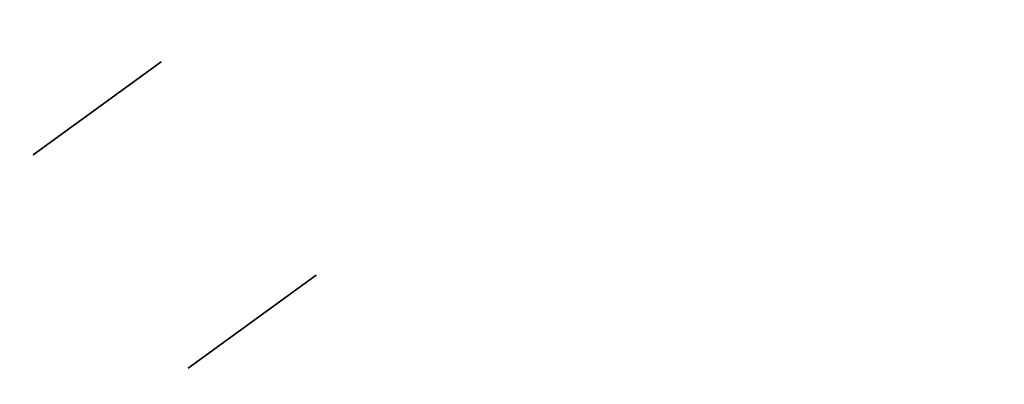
# Model space of a CAD drawing. Header units: millimetres. Extents: x 390 to 1070, y -130 to 550.
# Tile 22 of 57: x 607 to 681, y 351 to 379. Entities that reach past the tile are written whole.
import ezdxf

# ---------------------------------------------------------------- set-up
doc = ezdxf.new("R2010")
doc.units = ezdxf.units.MM

msp = doc.modelspace()

# ---------------------------------------------------------------- linework, layer by layer
at = {"extrusion": (2.27273e-05, -3.59965e-06, 1)}
for points in [[(950.006, 209.999), (949.875, 217.583), (949.483, 225.159), (948.83, 232.716), (947.917, 240.246), (946.745, 247.74), (945.315, 255.19), (943.629, 262.586), (941.689, 269.919), (939.497, 277.181), (937.057, 284.363), (934.37, 291.456), (931.441, 298.453), (928.271, 305.345), (924.867, 312.123), (921.23, 318.78), (917.366, 325.308), (913.28, 331.698), (908.975, 337.944), (904.458, 344.038), (899.734, 349.972), (894.807, 355.74), (889.685, 361.335), (884.373, 366.75), (878.877, 371.978), (873.205, 377.014), (867.362, 381.852), (861.356, 386.485), (855.194, 390.908), (848.883, 395.116), (842.43, 399.104), (835.844, 402.868), (829.132, 406.402), (822.303, 409.702), (815.363, 412.765), (808.322, 415.587), (801.188, 418.165), (793.97, 420.495), (786.675, 422.575), (779.313, 424.403), (771.892, 425.975), (764.422, 427.29), (756.91, 428.348), (749.367, 429.145), (741.801, 429.683), (734.22, 429.959), (726.635, 429.973), (719.053, 429.726), (711.485, 429.218), (703.939, 428.449), (696.423, 427.421), (688.948, 426.134), (681.521, 424.59), (674.152, 422.791), (666.85, 420.739), (659.622, 418.436), (652.478, 415.886), (645.427, 413.091), (638.475, 410.054), (631.633, 406.78), (624.908, 403.272), (618.307, 399.534), (611.84, 395.57), (605.513, 391.386), (599.333, 386.987), (593.31, 382.377), (587.448, 377.562), (581.756, 372.548), (576.241, 367.34), (570.908, 361.946), (565.764, 356.371), (560.816, 350.622), (556.069, 344.705), (551.528, 338.629), (547.2, 332.4), (543.089, 326.025), (539.2, 319.512), (535.538, 312.869), (532.107, 306.104), (528.912, 299.224), (525.956, 292.239), (523.242, 285.155), (520.774, 277.983)], [(949.998, 210), (949.867, 217.585), (949.475, 225.16), (948.822, 232.717), (947.909, 240.247), (946.737, 247.742), (945.307, 255.191), (943.621, 262.587), (941.681, 269.92), (939.49, 277.182), (937.049, 284.364), (934.362, 291.458), (931.433, 298.455), (928.264, 305.346), (924.859, 312.125), (921.222, 318.781), (917.358, 325.309), (913.272, 331.7), (908.968, 337.945), (904.45, 344.039), (899.726, 349.974), (894.799, 355.742), (889.677, 361.336), (884.365, 366.751), (878.87, 371.98), (873.197, 377.016), (867.354, 381.853), (861.348, 386.486), (855.186, 390.909), (848.875, 395.117), (842.422, 399.106), (835.836, 402.869), (829.124, 406.403), (822.295, 409.703), (815.355, 412.767), (808.314, 415.589), (801.18, 418.166), (793.962, 420.497), (786.667, 422.577), (779.305, 424.404), (771.884, 425.976), (764.414, 427.292), (756.902, 428.349), (749.359, 429.147), (741.793, 429.684), (734.212, 429.96), (726.627, 429.974), (719.045, 429.727), (711.477, 429.219), (703.931, 428.45), (696.415, 427.422), (688.94, 426.135), (681.513, 424.591), (674.144, 422.792), (666.842, 420.74), (659.614, 418.438), (652.47, 415.887), (645.419, 413.092), (638.468, 410.056), (631.625, 406.781), (624.9, 403.273), (618.299, 399.535), (611.832, 395.572), (605.505, 391.388), (599.325, 386.988), (593.302, 382.378), (587.44, 377.563), (581.749, 372.549), (576.233, 367.341), (570.9, 361.947), (565.756, 356.372), (560.808, 350.623), (556.061, 344.707), (551.52, 338.63), (547.192, 332.401), (543.081, 326.026), (539.192, 319.513), (535.53, 312.87), (532.1, 306.105), (528.904, 299.226), (525.948, 292.24), (523.234, 285.157), (520.766, 277.984)]]:
    msp.add_lwpolyline(points, dxfattribs=at)
at = {"extrusion": (-2.27273e-05, 3.59965e-06, 1)}
for points in [[(520.762, 277.985), (523.23, 285.157), (525.944, 292.241), (528.9, 299.226), (532.096, 306.106), (535.526, 312.871), (539.188, 319.514), (543.077, 326.027), (547.188, 332.402), (551.516, 338.631), (556.057, 344.707), (560.804, 350.623), (565.752, 356.373), (570.896, 361.948), (576.229, 367.342), (581.745, 372.549), (587.436, 377.564), (593.298, 382.379), (599.321, 386.989), (605.501, 391.388), (611.828, 395.572), (618.295, 399.536), (624.896, 403.274), (631.621, 406.782), (638.464, 410.056), (645.415, 413.093), (652.466, 415.888), (659.61, 418.438), (666.838, 420.741), (674.14, 422.793), (681.509, 424.592), (688.936, 426.136), (696.411, 427.423), (703.927, 428.451), (711.473, 429.22), (719.041, 429.728), (726.623, 429.975), (734.208, 429.961), (741.789, 429.685), (749.355, 429.147), (756.898, 428.35), (764.41, 427.292), (771.88, 425.977), (779.301, 424.404), (786.663, 422.577), (793.958, 420.497), (801.176, 418.167), (808.31, 415.589), (815.351, 412.767), (822.291, 409.704), (829.12, 406.404), (835.832, 402.87), (842.418, 399.106), (848.871, 395.118), (855.182, 390.91), (861.344, 386.487), (867.35, 381.854), (873.193, 377.016), (878.866, 371.98), (884.361, 366.752), (889.673, 361.337), (894.795, 355.742), (899.722, 349.974), (904.446, 344.04), (908.964, 337.946), (913.268, 331.7), (917.354, 325.31), (921.218, 318.782), (924.855, 312.125), (928.26, 305.347), (931.429, 298.455), (934.358, 291.458), (937.045, 284.365), (939.486, 277.183), (941.677, 269.921), (943.617, 262.587), (945.303, 255.192), (946.733, 247.742), (947.905, 240.248), (948.818, 232.718), (949.471, 225.16), (949.863, 217.585), (949.994, 210.001)], [(520.77, 277.983), (523.238, 285.156), (525.952, 292.239), (528.908, 299.225), (532.103, 306.104), (535.534, 312.87), (539.196, 319.513), (543.085, 326.025), (547.196, 332.4), (551.524, 338.63), (556.065, 344.706), (560.812, 350.622), (565.76, 356.371), (570.904, 361.946), (576.237, 367.341), (581.752, 372.548), (587.444, 377.562), (593.306, 382.377), (599.329, 386.987), (605.509, 391.387), (611.836, 395.571), (618.303, 399.534), (624.904, 403.272), (631.629, 406.781), (638.471, 410.055), (645.423, 413.092), (652.474, 415.887), (659.618, 418.437), (666.846, 420.739), (674.148, 422.791), (681.517, 424.59), (688.944, 426.134), (696.419, 427.421), (703.935, 428.45), (711.481, 429.219), (719.049, 429.727), (726.631, 429.974), (734.216, 429.959), (741.797, 429.683), (749.363, 429.146), (756.906, 428.348), (764.418, 427.291), (771.888, 425.975), (779.309, 424.403), (786.671, 422.576), (793.966, 420.496), (801.184, 418.166), (808.318, 415.588), (815.359, 412.766), (822.299, 409.703), (829.128, 406.402), (835.84, 402.868), (842.426, 399.105), (848.879, 395.117), (855.19, 390.909), (861.352, 386.485), (867.358, 381.852), (873.201, 377.015), (878.873, 371.979), (884.369, 366.751), (889.681, 361.336), (894.803, 355.741), (899.73, 349.973), (904.454, 344.039), (908.971, 337.945), (913.276, 331.699), (917.362, 325.308), (921.226, 318.781), (924.863, 312.124), (928.267, 305.346), (931.437, 298.454), (934.366, 291.457), (937.053, 284.363), (939.493, 277.181), (941.685, 269.919), (943.625, 262.586), (945.311, 255.19), (946.741, 247.741), (947.913, 240.247), (948.826, 232.716), (949.479, 225.159), (949.871, 217.584), (950.002, 210)]]:
    msp.add_lwpolyline(points, dxfattribs=at)
at = {"extrusion": (0.809017, 0.587785, 3.73564e-15)}
msp.add_lwpolyline([(-59.19, -328.005), (-57.824, -327.982), (-56.46, -327.912), (-55.099, -327.795), (-53.743, -327.632), (-52.393, -327.423), (-51.051, -327.168), (-49.719, -326.868), (-48.398, -326.522), (-47.089, -326.131), (-45.794, -325.695), (-44.515, -325.216), (-43.254, -324.693), (-42.01, -324.128), (-40.787, -323.52), (-39.585, -322.871), (-38.406, -322.182), (-37.252, -321.452), (-36.122, -320.684), (-35.02, -319.877), (-33.946, -319.033), (-32.902, -318.154), (-31.888, -317.238), (-30.905, -316.289), (-29.956, -315.307), (-29.041, -314.293), (-28.161, -313.249), (-27.317, -312.174), (-26.511, -311.072), (-25.742, -309.943), (-25.013, -308.788), (-24.323, -307.609), (-23.674, -306.408), (-23.067, -305.184), (-22.501, -303.941), (-21.979, -302.679), (-21.499, -301.4), (-21.064, -300.106), (-20.673, -298.797), (-20.327, -297.476), (-20.026, -296.143), (-19.771, -294.801), (-19.562, -293.452), (-19.399, -292.096), (-19.283, -290.735), (-19.213, -289.371), (-19.19, -288.005)], dxfattribs=at)
at = {"extrusion": (0.809017, 0.587785, -2.09926e-14)}
msp.add_lwpolyline([(-19.19, 111.995), (-19.213, 113.361), (-19.283, 114.725), (-19.399, 116.086), (-19.562, 117.442), (-19.771, 118.791), (-20.026, 120.133), (-20.327, 121.466), (-20.673, 122.787), (-21.064, 124.096), (-21.499, 125.39), (-21.979, 126.669), (-22.501, 127.931), (-23.067, 129.174), (-23.674, 130.398), (-24.323, 131.599), (-25.013, 132.778), (-25.742, 133.933), (-26.511, 135.062), (-27.317, 136.164), (-28.161, 137.239), (-29.041, 138.283), (-29.956, 139.297), (-30.905, 140.279), (-31.888, 141.228), (-32.902, 142.144), (-33.946, 143.023), (-35.02, 143.867), (-36.122, 144.674), (-37.252, 145.442), (-38.406, 146.172), (-39.585, 146.861), (-40.787, 147.51), (-42.01, 148.118), (-43.254, 148.683), (-44.515, 149.206), (-45.794, 149.685), (-47.089, 150.121), (-48.398, 150.512), (-49.719, 150.858), (-51.051, 151.158), (-52.393, 151.413), (-53.743, 151.622), (-55.099, 151.785), (-56.46, 151.902), (-57.824, 151.972), (-59.19, 151.995)], dxfattribs=at)
at = {"extrusion": (0.809017, 0.587785, -9.94974e-16)}
msp.add_lwpolyline([(-59.19, -328.005), (-57.824, -327.982), (-56.46, -327.912), (-55.099, -327.795), (-53.743, -327.632), (-52.393, -327.423), (-51.051, -327.168), (-49.719, -326.868), (-48.398, -326.522), (-47.089, -326.131), (-45.794, -325.695), (-44.515, -325.216), (-43.254, -324.693), (-42.01, -324.128), (-40.787, -323.52), (-39.585, -322.871), (-38.406, -322.182), (-37.252, -321.452), (-36.122, -320.684), (-35.02, -319.877), (-33.946, -319.033), (-32.902, -318.154), (-31.888, -317.238), (-30.905, -316.289), (-29.956, -315.307), (-29.041, -314.293), (-28.161, -313.249), (-27.317, -312.174), (-26.511, -311.072), (-25.742, -309.943), (-25.013, -308.788), (-24.323, -307.609), (-23.674, -306.408), (-23.067, -305.184), (-22.501, -303.941), (-21.979, -302.679), (-21.499, -301.4), (-21.064, -300.106), (-20.673, -298.797), (-20.327, -297.476), (-20.026, -296.143), (-19.771, -294.801), (-19.562, -293.452), (-19.399, -292.096), (-19.283, -290.735), (-19.213, -289.371), (-19.19, -288.005)], dxfattribs=at)
at = {"extrusion": (0.809017, 0.587785, -1.47911e-15)}
msp.add_lwpolyline([(-19.19, 111.995), (-19.213, 113.361), (-19.283, 114.725), (-19.399, 116.086), (-19.562, 117.442), (-19.771, 118.791), (-20.026, 120.133), (-20.327, 121.466), (-20.673, 122.787), (-21.064, 124.096), (-21.499, 125.39), (-21.979, 126.669), (-22.501, 127.931), (-23.067, 129.174), (-23.674, 130.398), (-24.323, 131.599), (-25.013, 132.778), (-25.742, 133.933), (-26.511, 135.062), (-27.317, 136.164), (-28.161, 137.239), (-29.041, 138.283), (-29.956, 139.297), (-30.905, 140.279), (-31.888, 141.228), (-32.902, 142.144), (-33.946, 143.023), (-35.02, 143.867), (-36.122, 144.674), (-37.252, 145.442), (-38.406, 146.172), (-39.585, 146.861), (-40.787, 147.51), (-42.01, 148.118), (-43.254, 148.683), (-44.515, 149.206), (-45.794, 149.685), (-47.089, 150.121), (-48.398, 150.512), (-49.719, 150.858), (-51.051, 151.158), (-52.393, 151.413), (-53.743, 151.622), (-55.099, 151.785), (-56.46, 151.902), (-57.824, 151.972), (-59.19, 151.995)], dxfattribs=at)
at = {"extrusion": (0.809017, 0.587785, 8.15065e-15)}
msp.add_lwpolyline([(-19.19, -288.005), (-19.213, -289.371), (-19.283, -290.735), (-19.399, -292.096), (-19.562, -293.452), (-19.771, -294.801), (-20.026, -296.143), (-20.327, -297.476), (-20.673, -298.797), (-21.064, -300.106), (-21.499, -301.4), (-21.979, -302.679), (-22.501, -303.941), (-23.067, -305.184), (-23.674, -306.408), (-24.323, -307.609), (-25.013, -308.788), (-25.742, -309.943), (-26.511, -311.072), (-27.317, -312.174), (-28.161, -313.249), (-29.041, -314.293), (-29.956, -315.307), (-30.905, -316.289), (-31.888, -317.238), (-32.902, -318.154), (-33.946, -319.033), (-35.02, -319.877), (-36.122, -320.684), (-37.252, -321.452), (-38.406, -322.182), (-39.585, -322.871), (-40.787, -323.52), (-42.01, -324.128), (-43.254, -324.693), (-44.515, -325.216), (-45.794, -325.695), (-47.089, -326.131), (-48.398, -326.522), (-49.719, -326.868), (-51.051, -327.168), (-52.393, -327.423), (-53.743, -327.632), (-55.099, -327.795), (-56.46, -327.912), (-57.824, -327.982), (-59.19, -328.005)], dxfattribs=at)
at = {"extrusion": (0.809017, 0.587785, -5.23197e-15)}
msp.add_lwpolyline([(-59.19, 151.995), (-57.824, 151.972), (-56.46, 151.902), (-55.099, 151.785), (-53.743, 151.622), (-52.393, 151.413), (-51.051, 151.158), (-49.719, 150.858), (-48.398, 150.512), (-47.089, 150.121), (-45.794, 149.685), (-44.515, 149.206), (-43.254, 148.683), (-42.01, 148.118), (-40.787, 147.51), (-39.585, 146.861), (-38.406, 146.172), (-37.252, 145.442), (-36.122, 144.674), (-35.02, 143.867), (-33.946, 143.023), (-32.902, 142.144), (-31.888, 141.228), (-30.905, 140.279), (-29.956, 139.297), (-29.041, 138.283), (-28.161, 137.239), (-27.317, 136.164), (-26.511, 135.062), (-25.742, 133.933), (-25.013, 132.778), (-24.323, 131.599), (-23.674, 130.398), (-23.067, 129.174), (-22.501, 127.931), (-21.979, 126.669), (-21.499, 125.39), (-21.064, 124.096), (-20.673, 122.787), (-20.327, 121.466), (-20.026, 120.133), (-19.771, 118.791), (-19.562, 117.442), (-19.399, 116.086), (-19.283, 114.725), (-19.213, 113.361), (-19.19, 111.995)], dxfattribs=at)
at = {"extrusion": (0.809017, 0.587785, -5.17985e-16)}
msp.add_lwpolyline([(-59.19, 251.995), (-59.178, 252.678), (-59.143, 253.36), (-59.085, 254.04), (-59.003, 254.718), (-58.899, 255.393), (-58.771, 256.064), (-58.621, 256.73), (-58.448, 257.391), (-58.253, 258.045), (-58.035, 258.693), (-57.795, 259.332), (-57.534, 259.963), (-57.251, 260.585), (-56.947, 261.196), (-56.623, 261.797), (-56.278, 262.387), (-55.913, 262.964), (-55.529, 263.529), (-55.126, 264.08), (-54.704, 264.617), (-54.264, 265.139), (-53.806, 265.646), (-53.332, 266.137), (-52.841, 266.612), (-52.334, 267.069), (-51.811, 267.509), (-51.274, 267.931), (-50.723, 268.334), (-50.159, 268.719), (-49.581, 269.083), (-48.992, 269.428), (-48.391, 269.753), (-47.779, 270.056), (-47.158, 270.339), (-46.527, 270.601), (-45.887, 270.84), (-45.24, 271.058), (-44.586, 271.253), (-43.925, 271.426), (-43.259, 271.577), (-42.588, 271.704), (-41.913, 271.809), (-41.235, 271.89), (-40.555, 271.948), (-39.872, 271.983), (-39.19, 271.995)], dxfattribs=at)
at = {"extrusion": (0.809017, 0.587785, -1.2169e-14)}
msp.add_lwpolyline([(-39.19, -448.005), (-39.872, -447.993), (-40.555, -447.958), (-41.235, -447.9), (-41.913, -447.819), (-42.588, -447.714), (-43.259, -447.587), (-43.925, -447.436), (-44.586, -447.263), (-45.24, -447.068), (-45.887, -446.85), (-46.527, -446.611), (-47.158, -446.349), (-47.779, -446.066), (-48.391, -445.763), (-48.992, -445.438), (-49.581, -445.093), (-50.159, -444.729), (-50.723, -444.344), (-51.274, -443.941), (-51.811, -443.519), (-52.334, -443.079), (-52.841, -442.622), (-53.332, -442.147), (-53.806, -441.656), (-54.264, -441.149), (-54.704, -440.627), (-55.126, -440.09), (-55.529, -439.539), (-55.913, -438.974), (-56.278, -438.397), (-56.623, -437.807), (-56.947, -437.206), (-57.251, -436.595), (-57.534, -435.973), (-57.795, -435.342), (-58.035, -434.703), (-58.253, -434.055), (-58.448, -433.401), (-58.621, -432.74), (-58.771, -432.074), (-58.899, -431.403), (-59.003, -430.728), (-59.085, -430.05), (-59.143, -429.37), (-59.178, -428.688), (-59.19, -428.005)], dxfattribs=at)
at = {"extrusion": (0.809017, 0.587785, 3.58618e-15)}
msp.add_lwpolyline([(-39.19, 271.995), (-39.872, 271.983), (-40.555, 271.948), (-41.235, 271.89), (-41.913, 271.809), (-42.588, 271.704), (-43.259, 271.577), (-43.925, 271.426), (-44.586, 271.253), (-45.24, 271.058), (-45.887, 270.84), (-46.527, 270.601), (-47.158, 270.339), (-47.779, 270.056), (-48.391, 269.753), (-48.992, 269.428), (-49.581, 269.083), (-50.159, 268.719), (-50.723, 268.334), (-51.274, 267.931), (-51.811, 267.509), (-52.334, 267.069), (-52.841, 266.612), (-53.332, 266.137), (-53.806, 265.646), (-54.264, 265.139), (-54.704, 264.617), (-55.126, 264.08), (-55.529, 263.529), (-55.913, 262.964), (-56.278, 262.387), (-56.623, 261.797), (-56.947, 261.196), (-57.251, 260.585), (-57.534, 259.963), (-57.795, 259.332), (-58.035, 258.693), (-58.253, 258.045), (-58.448, 257.391), (-58.621, 256.73), (-58.771, 256.064), (-58.899, 255.393), (-59.003, 254.718), (-59.085, 254.04), (-59.143, 253.36), (-59.178, 252.678), (-59.19, 251.995)], dxfattribs=at)
at = {"extrusion": (0.809017, 0.587785, -5.17482e-15)}
msp.add_lwpolyline([(-59.19, -428.005), (-59.178, -428.688), (-59.143, -429.37), (-59.085, -430.05), (-59.003, -430.728), (-58.899, -431.403), (-58.771, -432.074), (-58.621, -432.74), (-58.448, -433.401), (-58.253, -434.055), (-58.035, -434.703), (-57.795, -435.342), (-57.534, -435.973), (-57.251, -436.595), (-56.947, -437.206), (-56.623, -437.807), (-56.278, -438.397), (-55.913, -438.974), (-55.529, -439.539), (-55.126, -440.09), (-54.704, -440.627), (-54.264, -441.149), (-53.806, -441.656), (-53.332, -442.147), (-52.841, -442.622), (-52.334, -443.079), (-51.811, -443.519), (-51.274, -443.941), (-50.723, -444.344), (-50.159, -444.729), (-49.581, -445.093), (-48.992, -445.438), (-48.391, -445.763), (-47.779, -446.066), (-47.158, -446.349), (-46.527, -446.611), (-45.887, -446.85), (-45.24, -447.068), (-44.586, -447.263), (-43.925, -447.436), (-43.259, -447.587), (-42.588, -447.714), (-41.913, -447.819), (-41.235, -447.9), (-40.555, -447.958), (-39.872, -447.993), (-39.19, -448.005)], dxfattribs=at)
at = {"extrusion": (0.809017, 0.587785, -1.0339e-14)}
msp.add_lwpolyline([(-39.19, 271.995), (-39.872, 271.983), (-40.555, 271.948), (-41.235, 271.89), (-41.913, 271.809), (-42.588, 271.704), (-43.259, 271.577), (-43.925, 271.426), (-44.586, 271.253), (-45.24, 271.058), (-45.887, 270.84), (-46.527, 270.601), (-47.158, 270.339), (-47.779, 270.056), (-48.391, 269.753), (-48.992, 269.428), (-49.581, 269.083), (-50.159, 268.719), (-50.723, 268.334), (-51.274, 267.931), (-51.811, 267.509), (-52.334, 267.069), (-52.841, 266.612), (-53.332, 266.137), (-53.806, 265.646), (-54.264, 265.139), (-54.704, 264.617), (-55.126, 264.08), (-55.529, 263.529), (-55.913, 262.964), (-56.278, 262.387), (-56.623, 261.797), (-56.947, 261.196), (-57.251, 260.585), (-57.534, 259.963), (-57.795, 259.332), (-58.035, 258.693), (-58.253, 258.045), (-58.448, 257.391), (-58.621, 256.73), (-58.771, 256.064), (-58.899, 255.393), (-59.003, 254.718), (-59.085, 254.04), (-59.143, 253.36), (-59.178, 252.678), (-59.19, 251.995)], dxfattribs=at)
at = {"extrusion": (0.809017, 0.587785, 2.04172e-15)}
msp.add_lwpolyline([(-59.19, -428.005), (-59.178, -428.688), (-59.143, -429.37), (-59.085, -430.05), (-59.003, -430.728), (-58.899, -431.403), (-58.771, -432.074), (-58.621, -432.74), (-58.448, -433.401), (-58.253, -434.055), (-58.035, -434.703), (-57.795, -435.342), (-57.534, -435.973), (-57.251, -436.595), (-56.947, -437.206), (-56.623, -437.807), (-56.278, -438.397), (-55.913, -438.974), (-55.529, -439.539), (-55.126, -440.09), (-54.704, -440.627), (-54.264, -441.149), (-53.806, -441.656), (-53.332, -442.147), (-52.841, -442.622), (-52.334, -443.079), (-51.811, -443.519), (-51.274, -443.941), (-50.723, -444.344), (-50.159, -444.729), (-49.581, -445.093), (-48.992, -445.438), (-48.391, -445.763), (-47.779, -446.066), (-47.158, -446.349), (-46.527, -446.611), (-45.887, -446.85), (-45.24, -447.068), (-44.586, -447.263), (-43.925, -447.436), (-43.259, -447.587), (-42.588, -447.714), (-41.913, -447.819), (-41.235, -447.9), (-40.555, -447.958), (-39.872, -447.993), (-39.19, -448.005)], dxfattribs=at)
for points in [[(617.297, 375.33), (607.589, 368.277)], [(617.297, 375.33), (607.589, 368.277)], [(617.297, 375.33), (607.589, 368.277)], [(617.297, 375.33), (607.589, 368.277)], [(617.297, 375.33), (607.589, 368.277)], [(617.297, 375.33), (607.589, 368.277)], [(607.589, 368.277), (617.297, 375.33)], [(607.589, 368.277), (617.297, 375.33)], [(619.345, 352.096), (629.053, 359.15)], [(629.053, 359.15), (619.345, 352.096)], [(629.053, 359.15), (619.345, 352.096)], [(629.053, 359.15), (619.345, 352.096)], [(619.345, 352.096), (629.053, 359.15)], [(619.345, 352.096), (629.053, 359.15)], [(619.345, 352.096), (629.053, 359.15)]]:
    msp.add_lwpolyline(points)
at = {"extrusion": (0.809017, 0.587785, 1.10584e-15)}
msp.add_lwpolyline([(-79.19, -348.005), (-79.178, -347.322), (-79.143, -346.64), (-79.085, -345.96), (-79.003, -345.282), (-78.899, -344.607), (-78.771, -343.936), (-78.621, -343.27), (-78.448, -342.609), (-78.253, -341.955), (-78.035, -341.307), (-77.795, -340.668), (-77.534, -340.037), (-77.251, -339.415), (-76.947, -338.804), (-76.623, -338.203), (-76.278, -337.613), (-75.913, -337.036), (-75.529, -336.471), (-75.126, -335.92), (-74.704, -335.383), (-74.264, -334.861), (-73.806, -334.354), (-73.332, -333.863), (-72.841, -333.388), (-72.334, -332.931), (-71.811, -332.491), (-71.274, -332.069), (-70.723, -331.666), (-70.159, -331.281), (-69.581, -330.917), (-68.992, -330.572), (-68.391, -330.247), (-67.779, -329.944), (-67.158, -329.661), (-66.527, -329.399), (-65.887, -329.16), (-65.24, -328.942), (-64.586, -328.747), (-63.925, -328.574), (-63.259, -328.423), (-62.588, -328.296), (-61.913, -328.191), (-61.235, -328.11), (-60.555, -328.052), (-59.872, -328.017), (-59.19, -328.005)], dxfattribs=at)
at = {"extrusion": (0.809017, 0.587785, -4.16258e-15)}
msp.add_lwpolyline([(-59.19, 151.995), (-59.872, 152.007), (-60.555, 152.042), (-61.235, 152.1), (-61.913, 152.181), (-62.588, 152.286), (-63.259, 152.413), (-63.925, 152.564), (-64.586, 152.737), (-65.24, 152.932), (-65.887, 153.15), (-66.527, 153.389), (-67.158, 153.651), (-67.779, 153.934), (-68.391, 154.237), (-68.992, 154.562), (-69.581, 154.907), (-70.159, 155.271), (-70.723, 155.656), (-71.274, 156.059), (-71.811, 156.481), (-72.334, 156.921), (-72.841, 157.378), (-73.332, 157.853), (-73.806, 158.344), (-74.264, 158.851), (-74.704, 159.373), (-75.126, 159.91), (-75.529, 160.461), (-75.913, 161.026), (-76.278, 161.603), (-76.623, 162.193), (-76.947, 162.794), (-77.251, 163.405), (-77.534, 164.027), (-77.795, 164.658), (-78.035, 165.297), (-78.253, 165.945), (-78.448, 166.599), (-78.621, 167.26), (-78.771, 167.926), (-78.899, 168.597), (-79.003, 169.272), (-79.085, 169.95), (-79.143, 170.63), (-79.178, 171.312), (-79.19, 171.995)], dxfattribs=at)
at = {"extrusion": (0.809017, 0.587785, 1.24474e-14)}
msp.add_lwpolyline([(-79.19, 221.995), (-79.178, 222.678), (-79.143, 223.36), (-79.085, 224.04), (-79.003, 224.718), (-78.899, 225.393), (-78.771, 226.064), (-78.621, 226.73), (-78.448, 227.391), (-78.253, 228.045), (-78.035, 228.693), (-77.795, 229.332), (-77.534, 229.963), (-77.251, 230.585), (-76.947, 231.196), (-76.623, 231.797), (-76.278, 232.387), (-75.913, 232.964), (-75.529, 233.529), (-75.126, 234.08), (-74.704, 234.617), (-74.264, 235.139), (-73.806, 235.646), (-73.332, 236.137), (-72.841, 236.612), (-72.334, 237.069), (-71.811, 237.509), (-71.274, 237.931), (-70.723, 238.334), (-70.159, 238.719), (-69.581, 239.083), (-68.992, 239.428), (-68.391, 239.753), (-67.779, 240.056), (-67.158, 240.339), (-66.527, 240.601), (-65.887, 240.84), (-65.24, 241.058), (-64.586, 241.253), (-63.925, 241.426), (-63.259, 241.577), (-62.588, 241.704), (-61.913, 241.809), (-61.235, 241.89), (-60.555, 241.948), (-59.872, 241.983), (-59.19, 241.995)], dxfattribs=at)
at = {"extrusion": (1, 0, 0)}
for points in [[(375.33, 241.995), (375.33, 251.995)], [(375.33, -428.005), (375.33, -418.005)], [(371.803, 251.995), (371.803, 241.995)], [(371.803, -418.005), (371.803, -428.005)], [(368.277, 251.995), (368.277, 241.995)], [(368.277, -418.005), (368.277, -428.005)], [(359.15, 171.995), (359.15, 221.995)], [(359.15, -398.005), (359.15, -348.005)], [(355.623, 221.995), (355.623, 171.995)], [(355.623, -348.005), (355.623, -398.005)], [(352.096, -348.005), (352.096, -398.005)], [(352.096, 221.995), (352.096, 171.995)]]:
    msp.add_lwpolyline(points, dxfattribs=at)
at = {"extrusion": (0.809017, 0.587785, -1.98956e-15)}
msp.add_lwpolyline([(-59.19, -418.005), (-59.872, -417.993), (-60.555, -417.958), (-61.235, -417.9), (-61.913, -417.819), (-62.588, -417.714), (-63.259, -417.587), (-63.925, -417.436), (-64.586, -417.263), (-65.24, -417.068), (-65.887, -416.85), (-66.527, -416.611), (-67.158, -416.349), (-67.779, -416.066), (-68.391, -415.763), (-68.992, -415.438), (-69.581, -415.093), (-70.159, -414.729), (-70.723, -414.344), (-71.274, -413.941), (-71.811, -413.519), (-72.334, -413.079), (-72.841, -412.622), (-73.332, -412.147), (-73.806, -411.656), (-74.264, -411.149), (-74.704, -410.627), (-75.126, -410.09), (-75.529, -409.539), (-75.913, -408.974), (-76.278, -408.397), (-76.623, -407.807), (-76.947, -407.206), (-77.251, -406.595), (-77.534, -405.973), (-77.795, -405.342), (-78.035, -404.703), (-78.253, -404.055), (-78.448, -403.401), (-78.621, -402.74), (-78.771, -402.074), (-78.899, -401.403), (-79.003, -400.728), (-79.085, -400.05), (-79.143, -399.37), (-79.178, -398.688), (-79.19, -398.005)], dxfattribs=at)
at = {"extrusion": (0.809017, 0.587785, 1.82529e-15)}
msp.add_lwpolyline([(-59.19, -328.005), (-59.872, -328.017), (-60.555, -328.052), (-61.235, -328.11), (-61.913, -328.191), (-62.588, -328.296), (-63.259, -328.423), (-63.925, -328.574), (-64.586, -328.747), (-65.24, -328.942), (-65.887, -329.16), (-66.527, -329.399), (-67.158, -329.661), (-67.779, -329.944), (-68.391, -330.247), (-68.992, -330.572), (-69.581, -330.917), (-70.159, -331.281), (-70.723, -331.666), (-71.274, -332.069), (-71.811, -332.491), (-72.334, -332.931), (-72.841, -333.388), (-73.332, -333.863), (-73.806, -334.354), (-74.264, -334.861), (-74.704, -335.383), (-75.126, -335.92), (-75.529, -336.471), (-75.913, -337.036), (-76.278, -337.613), (-76.623, -338.203), (-76.947, -338.804), (-77.251, -339.415), (-77.534, -340.037), (-77.795, -340.668), (-78.035, -341.307), (-78.253, -341.955), (-78.448, -342.609), (-78.621, -343.27), (-78.771, -343.936), (-78.899, -344.607), (-79.003, -345.282), (-79.085, -345.96), (-79.143, -346.64), (-79.178, -347.322), (-79.19, -348.005)], dxfattribs=at)
at = {"extrusion": (0.809017, 0.587785, 7.84701e-15)}
msp.add_lwpolyline([(-79.19, 171.995), (-79.178, 171.312), (-79.143, 170.63), (-79.085, 169.95), (-79.003, 169.272), (-78.899, 168.597), (-78.771, 167.926), (-78.621, 167.26), (-78.448, 166.599), (-78.253, 165.945), (-78.035, 165.297), (-77.795, 164.658), (-77.534, 164.027), (-77.251, 163.405), (-76.947, 162.794), (-76.623, 162.193), (-76.278, 161.603), (-75.913, 161.026), (-75.529, 160.461), (-75.126, 159.91), (-74.704, 159.373), (-74.264, 158.851), (-73.806, 158.344), (-73.332, 157.853), (-72.841, 157.378), (-72.334, 156.921), (-71.811, 156.481), (-71.274, 156.059), (-70.723, 155.656), (-70.159, 155.271), (-69.581, 154.907), (-68.992, 154.562), (-68.391, 154.237), (-67.779, 153.934), (-67.158, 153.651), (-66.527, 153.389), (-65.887, 153.15), (-65.24, 152.932), (-64.586, 152.737), (-63.925, 152.564), (-63.259, 152.413), (-62.588, 152.286), (-61.913, 152.181), (-61.235, 152.1), (-60.555, 152.042), (-59.872, 152.007), (-59.19, 151.995)], dxfattribs=at)
at = {"extrusion": (0.809017, 0.587785, -5.9279e-15)}
msp.add_lwpolyline([(-59.19, 241.995), (-59.872, 241.983), (-60.555, 241.948), (-61.235, 241.89), (-61.913, 241.809), (-62.588, 241.704), (-63.259, 241.577), (-63.925, 241.426), (-64.586, 241.253), (-65.24, 241.058), (-65.887, 240.84), (-66.527, 240.601), (-67.158, 240.339), (-67.779, 240.056), (-68.391, 239.753), (-68.992, 239.428), (-69.581, 239.083), (-70.159, 238.719), (-70.723, 238.334), (-71.274, 237.931), (-71.811, 237.509), (-72.334, 237.069), (-72.841, 236.612), (-73.332, 236.137), (-73.806, 235.646), (-74.264, 235.139), (-74.704, 234.617), (-75.126, 234.08), (-75.529, 233.529), (-75.913, 232.964), (-76.278, 232.387), (-76.623, 231.797), (-76.947, 231.196), (-77.251, 230.585), (-77.534, 229.963), (-77.795, 229.332), (-78.035, 228.693), (-78.253, 228.045), (-78.448, 227.391), (-78.621, 226.73), (-78.771, 226.064), (-78.899, 225.393), (-79.003, 224.718), (-79.085, 224.04), (-79.143, 223.36), (-79.178, 222.678), (-79.19, 221.995)], dxfattribs=at)
at = {"extrusion": (0.809017, 0.587785, 1.26267e-15)}
msp.add_lwpolyline([(-79.19, -398.005), (-79.178, -398.688), (-79.143, -399.37), (-79.085, -400.05), (-79.003, -400.728), (-78.899, -401.403), (-78.771, -402.074), (-78.621, -402.74), (-78.448, -403.401), (-78.253, -404.055), (-78.035, -404.703), (-77.795, -405.342), (-77.534, -405.973), (-77.251, -406.595), (-76.947, -407.206), (-76.623, -407.807), (-76.278, -408.397), (-75.913, -408.974), (-75.529, -409.539), (-75.126, -410.09), (-74.704, -410.627), (-74.264, -411.149), (-73.806, -411.656), (-73.332, -412.147), (-72.841, -412.622), (-72.334, -413.079), (-71.811, -413.519), (-71.274, -413.941), (-70.723, -414.344), (-70.159, -414.729), (-69.581, -415.093), (-68.992, -415.438), (-68.391, -415.763), (-67.779, -416.066), (-67.158, -416.349), (-66.527, -416.611), (-65.887, -416.85), (-65.24, -417.068), (-64.586, -417.263), (-63.925, -417.436), (-63.259, -417.587), (-62.588, -417.714), (-61.913, -417.819), (-61.235, -417.9), (-60.555, -417.958), (-59.872, -417.993), (-59.19, -418.005)], dxfattribs=at)
at = {"extrusion": (0.809017, 0.587785, -3.11856e-15)}
msp.add_lwpolyline([(-59.19, -328.005), (-59.872, -328.017), (-60.555, -328.052), (-61.235, -328.11), (-61.913, -328.191), (-62.588, -328.296), (-63.259, -328.423), (-63.925, -328.574), (-64.586, -328.747), (-65.24, -328.942), (-65.887, -329.16), (-66.527, -329.399), (-67.158, -329.661), (-67.779, -329.944), (-68.391, -330.247), (-68.992, -330.572), (-69.581, -330.917), (-70.159, -331.281), (-70.723, -331.666), (-71.274, -332.069), (-71.811, -332.491), (-72.334, -332.931), (-72.841, -333.388), (-73.332, -333.863), (-73.806, -334.354), (-74.264, -334.861), (-74.704, -335.383), (-75.126, -335.92), (-75.529, -336.471), (-75.913, -337.036), (-76.278, -337.613), (-76.623, -338.203), (-76.947, -338.804), (-77.251, -339.415), (-77.534, -340.037), (-77.795, -340.668), (-78.035, -341.307), (-78.253, -341.955), (-78.448, -342.609), (-78.621, -343.27), (-78.771, -343.936), (-78.899, -344.607), (-79.003, -345.282), (-79.085, -345.96), (-79.143, -346.64), (-79.178, -347.322), (-79.19, -348.005)], dxfattribs=at)
at = {"extrusion": (0.809017, 0.587785, 8.15622e-16)}
msp.add_lwpolyline([(-79.19, 171.995), (-79.178, 171.312), (-79.143, 170.63), (-79.085, 169.95), (-79.003, 169.272), (-78.899, 168.597), (-78.771, 167.926), (-78.621, 167.26), (-78.448, 166.599), (-78.253, 165.945), (-78.035, 165.297), (-77.795, 164.658), (-77.534, 164.027), (-77.251, 163.405), (-76.947, 162.794), (-76.623, 162.193), (-76.278, 161.603), (-75.913, 161.026), (-75.529, 160.461), (-75.126, 159.91), (-74.704, 159.373), (-74.264, 158.851), (-73.806, 158.344), (-73.332, 157.853), (-72.841, 157.378), (-72.334, 156.921), (-71.811, 156.481), (-71.274, 156.059), (-70.723, 155.656), (-70.159, 155.271), (-69.581, 154.907), (-68.992, 154.562), (-68.391, 154.237), (-67.779, 153.934), (-67.158, 153.651), (-66.527, 153.389), (-65.887, 153.15), (-65.24, 152.932), (-64.586, 152.737), (-63.925, 152.564), (-63.259, 152.413), (-62.588, 152.286), (-61.913, 152.181), (-61.235, 152.1), (-60.555, 152.042), (-59.872, 152.007), (-59.19, 151.995)], dxfattribs=at)
at = {"extrusion": (0.809017, 0.587785, -1.37541e-14)}
msp.add_lwpolyline([(-59.19, 241.995), (-59.872, 241.983), (-60.555, 241.948), (-61.235, 241.89), (-61.913, 241.809), (-62.588, 241.704), (-63.259, 241.577), (-63.925, 241.426), (-64.586, 241.253), (-65.24, 241.058), (-65.887, 240.84), (-66.527, 240.601), (-67.158, 240.339), (-67.779, 240.056), (-68.391, 239.753), (-68.992, 239.428), (-69.581, 239.083), (-70.159, 238.719), (-70.723, 238.334), (-71.274, 237.931), (-71.811, 237.509), (-72.334, 237.069), (-72.841, 236.612), (-73.332, 236.137), (-73.806, 235.646), (-74.264, 235.139), (-74.704, 234.617), (-75.126, 234.08), (-75.529, 233.529), (-75.913, 232.964), (-76.278, 232.387), (-76.623, 231.797), (-76.947, 231.196), (-77.251, 230.585), (-77.534, 229.963), (-77.795, 229.332), (-78.035, 228.693), (-78.253, 228.045), (-78.448, 227.391), (-78.621, 226.73), (-78.771, 226.064), (-78.899, 225.393), (-79.003, 224.718), (-79.085, 224.04), (-79.143, 223.36), (-79.178, 222.678), (-79.19, 221.995)], dxfattribs=at)
at = {"extrusion": (0.809017, 0.587785, 2.12323e-14)}
msp.add_lwpolyline([(-79.19, -398.005), (-79.178, -398.688), (-79.143, -399.37), (-79.085, -400.05), (-79.003, -400.728), (-78.899, -401.403), (-78.771, -402.074), (-78.621, -402.74), (-78.448, -403.401), (-78.253, -404.055), (-78.035, -404.703), (-77.795, -405.342), (-77.534, -405.973), (-77.251, -406.595), (-76.947, -407.206), (-76.623, -407.807), (-76.278, -408.397), (-75.913, -408.974), (-75.529, -409.539), (-75.126, -410.09), (-74.704, -410.627), (-74.264, -411.149), (-73.806, -411.656), (-73.332, -412.147), (-72.841, -412.622), (-72.334, -413.079), (-71.811, -413.519), (-71.274, -413.941), (-70.723, -414.344), (-70.159, -414.729), (-69.581, -415.093), (-68.992, -415.438), (-68.391, -415.763), (-67.779, -416.066), (-67.158, -416.349), (-66.527, -416.611), (-65.887, -416.85), (-65.24, -417.068), (-64.586, -417.263), (-63.925, -417.436), (-63.259, -417.587), (-62.588, -417.714), (-61.913, -417.819), (-61.235, -417.9), (-60.555, -417.958), (-59.872, -417.993), (-59.19, -418.005)], dxfattribs=at)

doc.saveas('drawing.dxf')
